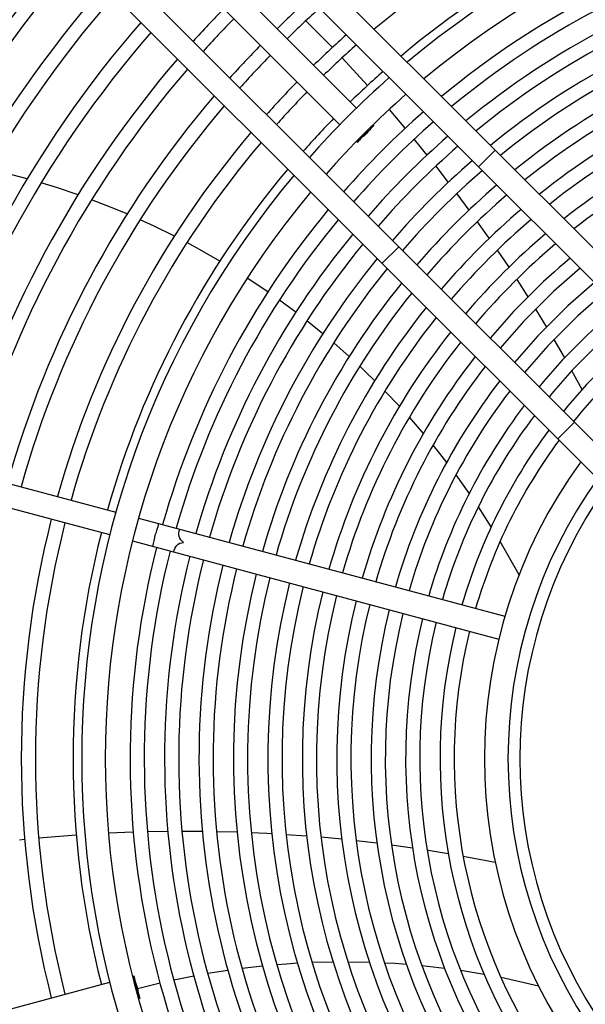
# Model space of a CAD drawing. Header units: centimetres. Extents: x -92429 to 178773, y 2337 to 428125.
# Tile 95 of 138: x 162349 to 162360, y 9531 to 9550. Entities that reach past the tile are written whole.
import ezdxf

# ---------------------------------------------------------------- set-up
doc = ezdxf.new("R2010")
doc.units = ezdxf.units.CM
doc.header["$LTSCALE"] = 50
doc.layers.add('WL_urządzenia', color=1, linetype='Continuous')

msp = doc.modelspace()

# ---------------------------------------------------------------- linework, layer by layer
at = {"layer": 'WL_urządzenia', "color": 1, "linetype": 'Continuous'}
for p, q in [((162364.355, 9541.457, 2170), (162340.326, 9565.485, 2170)), ((162339.998, 9565.157, 2170), (162363.964, 9541.191, 2170)), ((162362.391, 9539.618, 2170), (162338.425, 9563.584, 2170)), ((162338.098, 9563.256, 2170), (162362.126, 9539.228, 2170)), ((162344.784, 9559.126, 2170), (162355.404, 9548.507, 2170)), ((162355.076, 9548.179, 2170), (162344.456, 9558.799, 2170)), ((162354.408, 9550.226, 2170), (162354.859, 9549.771, 2170)), ((162354.859, 9549.771, 2170), (162354.929, 9549.698, 2170)), ((162355.121, 9549.497, 2170), (162355.623, 9548.953, 2170)), ((162356.044, 9548.476, 2170), (162356.36, 9548.104, 2170)), ((162355.731, 9548.179, 2170), (162355.748, 9548.162, 2170)), ((162355.42, 9547.835, 2170), (162355.404, 9547.851, 2170)), ((162356.538, 9547.89, 2170), (162356.79, 9547.578, 2170)), ((162358.135, 9547.677, 2170), (162357.807, 9547.349, 2170)), ((162348.924, 9547.114, 2170), (162348.498, 9547.227, 2170)), ((162356.963, 9547.36, 2170), (162357.003, 9547.309, 2170)), ((162357.003, 9547.309, 2170), (162357.209, 9547.042, 2170)), ((162349.501, 9546.94, 2170), (162349.2, 9547.034, 2170)), ((162349.924, 9546.797, 2170), (162349.501, 9546.94, 2170)), ((162350.48, 9546.589, 2170), (162350.191, 9546.7, 2170)), ((162357.377, 9546.819, 2170), (162357.617, 9546.496, 2170)), ((162350.89, 9546.42, 2170), (162350.48, 9546.589, 2170)), ((162351.423, 9546.179, 2170), (162351.147, 9546.306, 2170)), ((162357.781, 9546.268, 2170), (162357.958, 9546.018, 2170)), ((162351.82, 9545.984, 2170), (162351.423, 9546.179, 2170)), ((162357.958, 9546.018, 2170), (162358.014, 9545.938, 2170)), ((162352.317, 9545.719, 2170), (162352.068, 9545.855, 2170)), ((162352.715, 9545.491, 2170), (162352.317, 9545.719, 2170)), ((162356.234, 9545.776, 2170), (162355.906, 9545.448, 2170)), ((162358.174, 9545.706, 2170), (162358.4, 9545.369, 2170)), ((162353.66, 9544.884, 2170), (162353.255, 9545.156, 2170)), ((162358.556, 9545.131, 2170), (162358.776, 9544.787, 2170)), ((162353.994, 9544.645, 2170), (162353.887, 9544.723, 2170)), ((162354.209, 9544.485, 2170), (162353.994, 9544.645, 2170)), ((162358.928, 9544.545, 2170), (162359.142, 9544.193, 2170)), ((162336.163, 9544.434, 2170), (162350.669, 9540.547, 2170)), ((162354.742, 9544.061, 2170), (162354.429, 9544.314, 2170)), ((162350.549, 9540.099, 2170), (162336.043, 9543.986, 2170)), ((162359.289, 9543.945, 2170), (162359.497, 9543.584, 2170)), ((162355.26, 9543.612, 2170), (162354.956, 9543.88, 2170)), ((162355.608, 9543.286, 2170), (162355.468, 9543.42, 2170)), ((162355.762, 9543.136, 2170), (162355.608, 9543.286, 2170)), ((162359.64, 9543.329, 2170), (162359.669, 9543.278, 2170)), ((162359.669, 9543.278, 2170), (162359.843, 9542.959, 2170)), ((162356.249, 9542.632, 2170), (162355.963, 9542.933, 2170)), ((162356.721, 9542.097, 2170), (162356.444, 9542.416, 2170)), ((162359.692, 9542.318, 2170), (162359.364, 9541.99, 2170)), ((162357.043, 9541.702, 2170), (162356.911, 9541.868, 2170)), ((162357.179, 9541.528, 2170), (162357.043, 9541.702, 2170)), ((162357.624, 9540.918, 2170), (162357.363, 9541.283, 2170)), ((162358.056, 9540.259, 2170), (162357.803, 9540.654, 2170)), ((162351.117, 9540.427, 2170), (162358.325, 9538.496, 2170)), ((162350.997, 9539.98, 2170), (162358.205, 9538.048, 2170)), ((162358.602, 9539.31, 2170), (162358.231, 9539.971, 2170)), ((162350.524, 9534.229, 2170), (162351.011, 9534.249, 2170)), ((162351.29, 9534.257, 2170), (162351.69, 9534.264, 2170)), ((162351.969, 9534.266, 2170), (162352.033, 9534.266, 2170)), ((162352.033, 9534.266, 2170), (162352.37, 9534.264, 2170)), ((162352.65, 9534.259, 2170), (162353.053, 9534.249, 2170)), ((162353.333, 9534.238, 2170), (162353.639, 9534.224, 2170)), ((162348.774, 9534.092, 2170), (162348.874, 9534.103, 2170)), ((162349.151, 9534.13, 2170), (162349.889, 9534.191, 2170)), ((162353.639, 9534.224, 2170), (162353.737, 9534.218, 2170)), ((162354.018, 9534.201, 2170), (162354.423, 9534.172, 2170)), ((162354.706, 9534.149, 2170), (162355.113, 9534.111, 2170)), ((162355.397, 9534.081, 2170), (162355.806, 9534.033, 2170)), ((162356.092, 9533.996, 2170), (162356.505, 9533.938, 2170)), ((162356.793, 9533.894, 2170), (162356.851, 9533.885, 2170)), ((162356.851, 9533.885, 2170), (162357.21, 9533.826, 2170)), ((162357.502, 9533.774, 2170), (162358.133, 9533.653, 2170)), ((162352.873, 9531.522, 2170), (162352.476, 9531.459, 2170)), ((162353.554, 9531.606, 2170), (162353.151, 9531.56, 2170)), ((162354.029, 9531.647, 2170), (162353.835, 9531.632, 2170)), ((162354.243, 9531.661, 2170), (162354.029, 9531.647, 2170)), ((162354.944, 9531.685, 2170), (162354.529, 9531.675, 2170)), ((162355.657, 9531.678, 2170), (162355.235, 9531.686, 2170)), ((162356.166, 9531.654, 2170), (162355.954, 9531.666, 2170)), ((162356.387, 9531.638, 2170), (162356.166, 9531.654, 2170)), ((162357.137, 9531.56, 2170), (162356.692, 9531.611, 2170)), ((162357.917, 9531.441, 2170), (162357.453, 9531.517, 2170)), ((162350.997, 9531.407, 2170), (162351.02, 9531.413, 2170)), ((162351.939, 9531.357, 2170), (162351.809, 9531.33, 2170)), ((162352.202, 9531.409, 2170), (162351.939, 9531.357, 2170)), ((162358.987, 9531.211, 2170), (162358.248, 9531.378, 2170)), ((162336.043, 9527.4, 2170), (162350.549, 9531.287, 2170)), ((162351.538, 9531.268, 2170), (162351.097, 9531.158, 2170)), ((162351.14, 9530.965, 2170), (162351.117, 9530.959, 2170))]:
    msp.add_line(p, q, dxfattribs=at)
for points in [[(162355.42, 9547.835, 0.037253), (162355.578, 9548.005, 0.037253), (162355.748, 9548.162)], [(162355.748, 9548.162, 0.037253), (162355.59, 9547.992)], [(162355.59, 9547.992, 0.037253), (162355.42, 9547.835)], [(162351.393, 9539.873, 0.037253), (162351.445, 9540.099, 0.037253), (162351.513, 9540.321)], [(162351.81, 9539.762, -0.374287), (162352.001, 9539.951, -0.374287), (162351.93, 9540.209)], [(162351.14, 9530.965, 0.037253), (162351.072, 9531.187, 0.037253), (162351.02, 9531.413)], [(162351.02, 9531.413, 0.037253), (162351.089, 9531.191)], [(162351.089, 9531.191, 0.037253), (162351.14, 9530.965)]]:
    msp.add_lwpolyline(points, format="xyb", dxfattribs=at)
msp.add_circle((162367.889, 9535.693, 2170), 47.277, dxfattribs=at)
for radius, start, end in [(47.277, 139.4416, 130.5584), (42.566, 137.9961, 132.0039), (42.222, 138.0205, 131.9795), (42.012, 138.0356, 131.9644), (18.804, 105.7062, 130.1926), (17.891, 50.0533, 129.9467), (18.063, 105.7351, 129.9949), (17.428, 50.1881, 129.8119), (25.196, 138.586, 164.473), (24.918, 138.626, 164.4671), (16.94, 105.7839, 129.6621), (16.662, 105.797, 129.5728), (24.177, 138.7373, 164.4508), (23.899, 138.7809, 164.4444), (16.262, 105.8165, 129.439), (23.158, 138.902, 164.4266), (15.984, 105.8307, 129.342), (22.88, 138.9495, 164.4196), (20.101, 131.8276, 134.3394), (15.585, 105.852, 129.1964), (21.12, 135.6287, 138.0192), (19.823, 131.783, 134.3301), (15.307, 105.8675, 129.0906), (22.139, 139.0819, 164.4002), (20.842, 135.6371, 138.0595), (21.861, 139.1339, 164.3926), (19.082, 131.658, 134.3041), (14.907, 105.8908, 128.9317), (20.101, 135.6606, 138.1724), (18.804, 131.6085, 134.2938), (14.629, 105.9077, 128.8158), (21.12, 139.2792, 164.3713), (19.823, 135.6699, 138.217), (14.23, 105.9332, 128.6415), (20.842, 139.3364, 164.3629), (18.063, 131.4692, 134.2649), (19.082, 135.6959, 138.342), (17.891, 131.4353, 138.5647), (13.951, 105.9518, 128.5142), (18.804, 135.7062, 138.3915), (17.428, 131.3403, 138.6597), (20.101, 139.4966, 164.3394), (13.552, 105.9799, 128.3222), (19.823, 139.5598, 164.3301), (16.94, 131.2348, 138.7652), (13.274, 106.0004, 128.1816), (18.063, 135.7351, 138.5308), (16.662, 131.1719, 138.8281), (19.082, 139.7372, 164.3041), (18.804, 139.8074, 164.2938), (16.262, 131.0777, 138.9223), (15.984, 131.0093, 138.9907), (15.585, 130.9069, 139.0931), (18.063, 140.0051, 164.2649), (15.307, 130.8324, 139.1676), (17.891, 140.0533, 219.9467), (17.428, 140.1881, 219.8119), (14.907, 130.7205, 139.2795), (14.629, 130.639, 139.361), (16.94, 140.3379, 164.2161), (14.23, 130.5163, 139.4837), (16.662, 140.4272, 164.203), (13.951, 130.4267, 139.5733), (16.262, 140.561, 164.1835), (13.552, 130.2916, 139.7084), (15.984, 140.658, 164.1693), (13.274, 130.1927, 139.8073), (15.585, 140.8036, 164.148), (12.874, 130.0432, 139.9568), (15.307, 140.9094, 164.1325), (12.596, 129.9335, 140.0665), (14.907, 141.0683, 164.1092), (12.197, 129.7671, 140.2329), (14.629, 141.1842, 164.0923), (11.919, 129.6446, 140.3554), (14.23, 141.3585, 164.0668), (11.519, 129.4583, 140.5417), (13.951, 141.4858, 164.0482), (11.241, 129.3208, 140.6792), (13.552, 141.6778, 164.0201), (10.842, 129.1108, 140.8892), (13.274, 141.8184, 163.9996), (10.563, 128.9552, 141.0448), (12.874, 142.031, 163.9686), (12.596, 142.1871, 163.9458), (12.197, 142.4238, 163.9113), (11.919, 142.598, 163.8858), (11.519, 142.8631, 163.8472), (11.241, 143.0589, 163.8187), (10.842, 143.358, 163.7751), (10.563, 143.5797, 163.7429), (9.967, 144.0971, 215.9029), (9.504, 144.5449, 215.4551), (9.27, 144.7878, 215.2122), (19.082, 165.6959, 194.3041), (18.804, 165.7062, 194.2938), (18.063, 165.7351, 194.2649), (16.94, 165.7839, 219.6621), (16.662, 165.797, 219.5728), (16.262, 165.8165, 219.439), (15.984, 165.8307, 219.342), (15.585, 165.852, 219.1964), (15.307, 165.8675, 219.0906), (14.907, 165.8908, 218.9317), (14.629, 165.9077, 218.8158), (14.23, 165.9332, 218.6415), (13.951, 165.9518, 218.5142), (13.552, 165.9799, 218.3222), (13.274, 166.0004, 218.1816), (12.874, 166.0314, 217.969), (12.596, 166.0542, 217.8129), (12.197, 166.0887, 217.5762), (11.919, 166.1142, 217.402), (11.519, 166.1528, 217.1369), (11.241, 166.1813, 216.9411), (10.842, 166.2249, 216.642), (10.563, 166.2571, 216.4203)]:
    msp.add_arc((162367.889, 9535.693, 2170), radius, start, end, dxfattribs=at)

doc.saveas('drawing.dxf')
